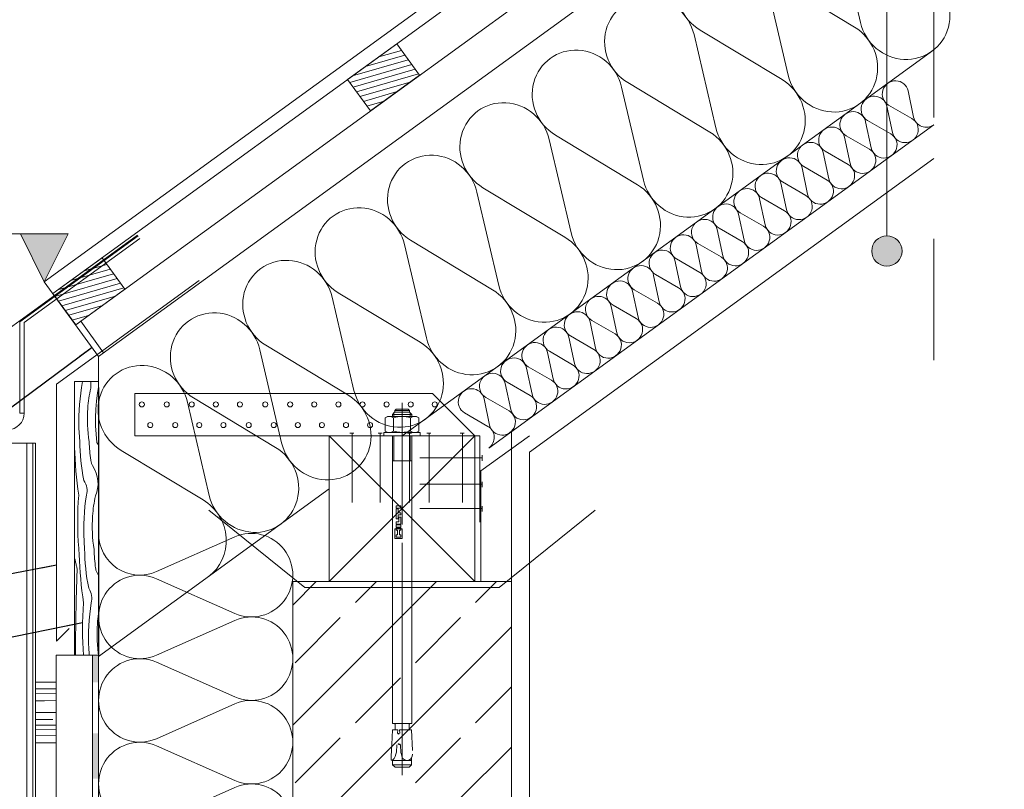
# Model space of a CAD drawing. Extents: x 5465377 to 5465550, y 5925276 to 5925338.
# Tile 115 of 182: x 5465428.936 to 5465429.747, y 5925322.087 to 5925322.722. Entities that reach past the tile are written whole.
import ezdxf

# ---------------------------------------------------------------- set-up
doc = ezdxf.new("R2010")
doc.units = 0
doc.header["$MEASUREMENT"] = 0
doc.linetypes.add('Dashed_line', pattern=[0.0375, 0.025, -0.0125])
doc.linetypes.add('HIDDEN', pattern=[9525, 6350, -3175])
for name, color, linetype, lineweight in [('0_Nr_Pióra__1', 7, 'Continuous', 13), ('0_Nr_Pióra__141', 7, 'Continuous', 0), ('____rosliny_Nr_Pióra__141', 7, 'Continuous', 0), ('_ARCH_Projekt_Nr_pióra__141_Nr_Pióra__1', 7, 'Continuous', 13), ('_ARCH_Projekt_Nr_pióra__141_Nr_Pióra__141', 7, 'Continuous', 0), ('_ARCH_Projekt_Nr_pióra__141_Nr_Pióra__7', 7, 'Continuous', 35), ('_ARCH_Projekt_Nr_pióra__167_Nr_Pióra__141', 7, 'Continuous', 0), ('_ARCH_PZT_Nr_pióra__141_Nr_Pióra__141', 7, 'Continuous', 0), ('_ARCH_Sciany_Nr_Pióra__141', 7, 'Continuous', 0), ('_opisy_Nr_pióra__141_Nr_Pióra__141', 7, 'Continuous', 0), ('_opisy_Nr_pióra__2_Nr_Pióra__121', 255, 'Continuous', 0), ('_opisy_Nr_pióra__2_Nr_Pióra__141', 7, 'Continuous', 0), ('GSSKOA_O_Nr_Pióra__141_Nr_Pióra__141', 7, 'Continuous', 0), ('Szczegóły_Nr_pióra__141_Nr_Pióra__141', 7, 'Continuous', 0), ('Warstwa ArchiCADa_Nr_pióra__141_Nr_Pióra__141', 7, 'Continuous', 0), ('WM_Nr_pióra__141_Nr_Pióra__141', 7, 'Continuous', 0), ('zzz_stropy_Nr_pióra__141_Nr_Pióra__141', 7, 'Continuous', 0)]:
    doc.layers.add(name, color=color, linetype=linetype, lineweight=lineweight)
doc.layers.add('_ARCH_Projekt_Nr_pióra__141', color=7, linetype='Continuous')
doc.dimstyles.new('GENERATED_STYLE__14', dxfattribs={"dimtxt": 0.18, "dimasz": 0.012643, "dimexe": 0.18, "dimexo": 0.0625, "dimgap": 0.09, "dimtad": 0, "dimtih": 1, "dimtoh": 1, "dimdec": 4, "dimzin": 0, "dimdsep": 46, "dimcen": 0.09, "dimadec": 0, "dimazin": 0, "dimtfac": 1, "dimtdec": 4, "dimtmove": 0, "dimatfit": 3, "dimldrblk": 'ARROWHEAD_5', "dimfxl": 0, "dimtolj": 1, "dimtzin": 0, "dimarcsym": 0})

# ---------------------------------------------------------------- blocks, each defined once
blk = doc.blocks.new('Izolacja cieplna 12_631', base_point=(5465429.3221, 5925322.36858))
at = {"layer": '____rosliny_Nr_Pióra__141', "linetype": 'Continuous'}
for p, q in [((5465429.67206, 5925322.64125), (5465429.66745, 5925322.66288)), ((5465429.65459, 5925322.62857), (5465429.64998, 5925322.65019)), ((5465429.65145, 5925322.65125), (5465429.67059, 5925322.64019)), ((5465429.63713, 5925322.61588), (5465429.63252, 5925322.6375)), ((5465429.63399, 5925322.63857), (5465429.65313, 5925322.6275)), ((5465429.61967, 5925322.60319), (5465429.61506, 5925322.62481)), ((5465429.61653, 5925322.62588), (5465429.63566, 5925322.61481)), ((5465429.60221, 5925322.59051), (5465429.5976, 5925322.61213)), ((5465429.59906, 5925322.61319), (5465429.6182, 5925322.60213)), ((5465429.5816, 5925322.60051), (5465429.60074, 5925322.58944)), ((5465429.58474, 5925322.57782), (5465429.58013, 5925322.59944)), ((5465429.56728, 5925322.56513), (5465429.56267, 5925322.58675)), ((5465429.56414, 5925322.58782), (5465429.58328, 5925322.57675)), ((5465429.54982, 5925322.55244), (5465429.54521, 5925322.57407)), ((5465429.54668, 5925322.57513), (5465429.56581, 5925322.56407)), ((5465429.53236, 5925322.53976), (5465429.52775, 5925322.56138)), ((5465429.52921, 5925322.56244), (5465429.54835, 5925322.55138)), ((5465429.51489, 5925322.52707), (5465429.51028, 5925322.54869)), ((5465429.51175, 5925322.54976), (5465429.53089, 5925322.53869)), ((5465429.49743, 5925322.51438), (5465429.49282, 5925322.536)), ((5465429.49429, 5925322.53707), (5465429.51343, 5925322.526)), ((5465429.47997, 5925322.5017), (5465429.47536, 5925322.52332)), ((5465429.47683, 5925322.52438), (5465429.49596, 5925322.51332)), ((5465429.45936, 5925322.5117), (5465429.4785, 5925322.50063)), ((5465429.46251, 5925322.48901), (5465429.4579, 5925322.51063)), ((5465429.44504, 5925322.47632), (5465429.44043, 5925322.49794)), ((5465429.4419, 5925322.49901), (5465429.46104, 5925322.48794)), ((5465429.42758, 5925322.46363), (5465429.42297, 5925322.48526)), ((5465429.42444, 5925322.48632), (5465429.44358, 5925322.47526)), ((5465429.41012, 5925322.45095), (5465429.40551, 5925322.47257)), ((5465429.40698, 5925322.47363), (5465429.42611, 5925322.46257)), ((5465429.39266, 5925322.43826), (5465429.38805, 5925322.45988)), ((5465429.38951, 5925322.46095), (5465429.40865, 5925322.44988)), ((5465429.37519, 5925322.42557), (5465429.37058, 5925322.44719)), ((5465429.37205, 5925322.44826), (5465429.39119, 5925322.43719)), ((5465429.35773, 5925322.41289), (5465429.35312, 5925322.43451)), ((5465429.35459, 5925322.43557), (5465429.37373, 5925322.42451)), ((5465429.33713, 5925322.42289), (5465429.35626, 5925322.41182)), ((5465429.34027, 5925322.4002), (5465429.33566, 5925322.42182)), ((5465429.32281, 5925322.38751), (5465429.3182, 5925322.40913)), ((5465429.31966, 5925322.4102), (5465429.3388, 5925322.39913)), ((5465429.3022, 5925322.39751), (5465429.32134, 5925322.38645))]:
    blk.add_line(p, q, dxfattribs=at)
for centre, start_param, end_param in [((5465429.65694, 5925322.66052), 5.870392, 9.837571), ((5465429.63948, 5925322.64783), 5.870392, 9.837571), ((5465429.62202, 5925322.63514), 5.870392, 9.837571), ((5465429.68256, 5925322.64361), 2.7288, 4.712389), ((5465429.60455, 5925322.62245), 5.870392, 9.837571), ((5465429.6651, 5925322.63093), 2.7288, 6.695979), ((5465429.64764, 5925322.61824), 2.7288, 6.695979), ((5465429.58709, 5925322.60977), 5.870392, 9.837571), ((5465429.63017, 5925322.60555), 2.7288, 6.695979), ((5465429.56963, 5925322.59708), 5.870392, 9.837571), ((5465429.61271, 5925322.59287), 2.7288, 6.695979), ((5465429.55217, 5925322.58439), 5.870392, 9.837571), ((5465429.59525, 5925322.58018), 2.7288, 6.695979), ((5465429.5347, 5925322.57171), 5.870392, 9.837571), ((5465429.57779, 5925322.56749), 2.7288, 6.695979), ((5465429.51724, 5925322.55902), 5.870392, 9.837571), ((5465429.56032, 5925322.5548), 2.7288, 6.695979), ((5465429.49978, 5925322.54633), 5.870392, 9.837571), ((5465429.48232, 5925322.53364), 5.870392, 9.837571), ((5465429.54286, 5925322.54212), 2.7288, 6.695979), ((5465429.5254, 5925322.52943), 2.7288, 6.695979), ((5465429.46485, 5925322.52096), 5.870392, 9.837571), ((5465429.50794, 5925322.51674), 2.7288, 6.695979), ((5465429.44739, 5925322.50827), 5.870392, 9.837571), ((5465429.49047, 5925322.50406), 2.7288, 6.695979), ((5465429.42993, 5925322.49558), 5.870392, 9.837571), ((5465429.47301, 5925322.49137), 2.7288, 6.695979), ((5465429.41247, 5925322.4829), 5.870392, 9.837571), ((5465429.45555, 5925322.47868), 2.7288, 6.695979), ((5465429.395, 5925322.47021), 5.870392, 9.837571), ((5465429.43809, 5925322.46599), 2.7288, 6.695979), ((5465429.37754, 5925322.45752), 5.870392, 9.837571), ((5465429.36008, 5925322.44483), 5.870392, 9.837571), ((5465429.42062, 5925322.45331), 2.7288, 6.695979), ((5465429.40316, 5925322.44062), 2.7288, 6.695979), ((5465429.34262, 5925322.43215), 5.870392, 9.837571), ((5465429.32515, 5925322.41946), 5.870392, 9.837571), ((5465429.3857, 5925322.42793), 2.7288, 6.695979), ((5465429.36824, 5925322.41524), 2.7288, 6.695979), ((5465429.30769, 5925322.40677), 5.870392, 9.837571), ((5465429.35077, 5925322.40256), 2.7288, 6.695979), ((5465429.33331, 5925322.38987), 2.7288, 6.695979), ((5465429.31585, 5925322.37718), 4.712389, 6.695979)]:
    blk.add_ellipse(centre, major_axis=(0.00873, 0.00634), ratio=0.985317, start_param=start_param, end_param=end_param, dxfattribs=at)
blk = doc.blocks.new('Izolacja cieplna 12_630', base_point=(5465429.0911, 5925322.26255))
at = {"layer": '____rosliny_Nr_Pióra__141', "linetype": 'Continuous'}
for p, q in [((5465429.68791, 5925322.76246), (5465429.66995, 5925322.83931)), ((5465429.6283, 5925322.71916), (5465429.61035, 5925322.79601)), ((5465429.61536, 5925322.79964), (5465429.6829, 5925322.75882)), ((5465429.55576, 5925322.75634), (5465429.6233, 5925322.71552)), ((5465429.5687, 5925322.67585), (5465429.55075, 5925322.7527)), ((5465429.5091, 5925322.63255), (5465429.49115, 5925322.7094)), ((5465429.49615, 5925322.71303), (5465429.56369, 5925322.67221)), ((5465429.44949, 5925322.58924), (5465429.43154, 5925322.66609)), ((5465429.43655, 5925322.66973), (5465429.50409, 5925322.62891)), ((5465429.37695, 5925322.62643), (5465429.44449, 5925322.58561)), ((5465429.38989, 5925322.54594), (5465429.37194, 5925322.62279)), ((5465429.33029, 5925322.50263), (5465429.31234, 5925322.57948)), ((5465429.31734, 5925322.58312), (5465429.38488, 5925322.5423)), ((5465429.27068, 5925322.45933), (5465429.25273, 5925322.53618)), ((5465429.25774, 5925322.53982), (5465429.32528, 5925322.499)), ((5465429.19814, 5925322.49651), (5465429.26568, 5925322.45569)), ((5465429.21108, 5925322.41603), (5465429.19313, 5925322.49288)), ((5465429.15148, 5925322.37272), (5465429.13353, 5925322.44957)), ((5465429.13853, 5925322.45321), (5465429.20607, 5925322.41239)), ((5465429.09187, 5925322.32942), (5465429.07392, 5925322.40627)), ((5465429.07893, 5925322.40991), (5465429.14647, 5925322.36908)), ((5465429.01933, 5925322.3666), (5465429.08687, 5925322.32578))]:
    blk.add_line(p, q, dxfattribs=at)
for centre, start_param, end_param in [((5465429.63363, 5925322.8319), 4.299595, 8.266775), ((5465429.57403, 5925322.7886), 4.299595, 8.266775), ((5465429.51442, 5925322.74529), 4.299595, 8.266775), ((5465429.66463, 5925322.72656), 1.158004, 5.125183), ((5465429.72423, 5925322.76987), 1.158004, 3.141593), ((5465429.45482, 5925322.70199), 4.299595, 8.266775), ((5465429.60502, 5925322.68326), 1.158004, 5.125183), ((5465429.39522, 5925322.65868), 4.299595, 8.266775), ((5465429.54542, 5925322.63996), 1.158004, 5.125183), ((5465429.33561, 5925322.61538), 4.299595, 8.266775), ((5465429.48582, 5925322.59665), 1.158004, 5.125183), ((5465429.27601, 5925322.57208), 4.299595, 8.266775), ((5465429.42622, 5925322.55335), 1.158004, 5.125183), ((5465429.21641, 5925322.52877), 4.299595, 8.266775), ((5465429.36661, 5925322.51004), 1.158004, 5.125183), ((5465429.1568, 5925322.48547), 4.299595, 8.266775), ((5465429.30701, 5925322.46674), 1.158004, 5.125183), ((5465429.0972, 5925322.44216), 4.299595, 8.266775), ((5465429.24741, 5925322.42343), 1.158004, 5.125183), ((5465429.0376, 5925322.39886), 4.299595, 8.266775), ((5465429.1878, 5925322.38013), 1.158004, 5.125183), ((5465429.1282, 5925322.33683), 1.158004, 5.125183), ((5465429.0686, 5925322.29352), 3.141593, 5.125182)]:
    blk.add_ellipse(centre, major_axis=(-0.0225, 0.03097), ratio=0.962247, start_param=start_param, end_param=end_param, dxfattribs=at)
blk = doc.blocks.new('Izolacja cieplna 12_629', base_point=(5465429.00069, 5925321.81645))
at = {"layer": 'GSSKOA_O_Nr_Pióra__141_Nr_Pióra__141', "linetype": 'Continuous'}
for p, q in [((5465429.04837, 5925322.26669), (5465429.11301, 5925322.29532)), ((5465429.11301, 5925322.23228), (5465429.04837, 5925322.26091)), ((5465429.04837, 5925322.19787), (5465429.11301, 5925322.2265)), ((5465429.11301, 5925322.16346), (5465429.04837, 5925322.19209)), ((5465429.04837, 5925322.12904), (5465429.11301, 5925322.15767)), ((5465429.11301, 5925322.09463), (5465429.04837, 5925322.12326)), ((5465429.04837, 5925322.06022), (5465429.11301, 5925322.08885)), ((5465429.11301, 5925322.02581), (5465429.04837, 5925322.05444)), ((5465429.04837, 5925321.9914), (5465429.11301, 5925322.02003)), ((5465429.11301, 5925321.95698), (5465429.04837, 5925321.98561)), ((5465429.04837, 5925321.92257), (5465429.11301, 5925321.9512)), ((5465429.11301, 5925321.88816), (5465429.04837, 5925321.91679)), ((5465429.04837, 5925321.85375), (5465429.11301, 5925321.88238)), ((5465429.11301, 5925321.81934), (5465429.04837, 5925321.84797))]:
    blk.add_line(p, q, dxfattribs=at)
for centre, start_param, end_param in [((5465429.12666, 5925322.2638), 2.728799, 6.695979), ((5465429.03472, 5925322.29821), 1.570796, 3.554385), ((5465429.03472, 5925322.22939), 5.870392, 9.837571), ((5465429.12666, 5925322.19498), 2.728799, 6.695979), ((5465429.03472, 5925322.16056), 5.870392, 9.837571), ((5465429.12666, 5925322.12615), 2.728799, 6.695979), ((5465429.03472, 5925322.09174), 5.870392, 9.837571), ((5465429.12666, 5925322.05733), 2.728799, 6.695979), ((5465429.03472, 5925322.02292), 5.870392, 9.837571), ((5465429.12666, 5925321.98851), 2.728799, 6.695979), ((5465429.03472, 5925321.95409), 5.870392, 9.837571), ((5465429.12666, 5925321.91968), 2.728799, 6.695979), ((5465429.03472, 5925321.88527), 5.870392, 9.837571), ((5465429.12666, 5925321.85086), 2.728799, 6.695979), ((5465429.03472, 5925321.81645), 5.870392, 7.853982)]:
    blk.add_ellipse(centre, major_axis=(0, 0.03441), ratio=0.988862, start_param=start_param, end_param=end_param, dxfattribs=at)
blk = doc.blocks.new('Linia_99637', base_point=(5465429.65001, 5925323.11116))
at = {"layer": '_ARCH_Projekt_Nr_pióra__141_Nr_Pióra__141', "linetype": 'Continuous'}
blk.add_hatch(color=256, dxfattribs=at).paths.add_polyline_path([(5465429.66251, 5925322.53094), (5465429.66156, 5925322.53572), (5465429.65885, 5925322.53978), (5465429.6548, 5925322.54249), (5465429.65001, 5925322.54344), (5465429.64523, 5925322.54249), (5465429.64118, 5925322.53978), (5465429.63847, 5925322.53572), (5465429.63751, 5925322.53094), (5465429.63847, 5925322.52616), (5465429.64118, 5925322.5221), (5465429.64523, 5925322.51939), (5465429.65001, 5925322.51844), (5465429.6548, 5925322.51939), (5465429.65885, 5925322.5221), (5465429.66156, 5925322.52616)], flags=0)
blk.add_line((5465429.65001, 5925323.11116), (5465429.65001, 5925322.54344), dxfattribs=at)
blk.add_circle((5465429.65001, 5925322.53094), 0.0125, dxfattribs=at)
blk = doc.blocks.new('ARROWHEAD_5')
at = {"linetype": 'Continuous'}
blk.add_line((0, 0), (-1, 0), dxfattribs=at)
blk.add_solid([(-1, 0.2679), (0, 0), (-1, -0.2679), (-1, 0.2679)], dxfattribs=at)

msp = doc.modelspace()

# ---------------------------------------------------------------- hatches: boundary and pattern name
at = {"layer": '0_Nr_Pióra__141', "linetype": 'Continuous'}
h = msp.add_hatch(dxfattribs=at)
h.set_pattern_fill('Beton_zbrojony2', color=256, style=0, pattern_type=2)
h.set_pattern_definition([(45, (5464021.33072, 5925651.47357), (-0.0494974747, 0.0494974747), []), (45, (5464021.305974, 5925651.49832), (-0.0494974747, 0.0494974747), [0.0525, -0.0175])])
h.paths.add_polyline_path([(5465429.34069, 5925322.0785), (5465429.16069, 5925322.0785), (5465429.16069, 5925322.2585), (5465429.34069, 5925322.2585)], flags=0)
at = {"layer": '_ARCH_Projekt_Nr_pióra__141_Nr_Pióra__141', "linetype": 'Continuous'}
h = msp.add_hatch(dxfattribs=at)
h.set_pattern_fill('wood', color=256, style=0, pattern_type=2)
h.set_pattern_definition([(16.1335, (5465429.482027, 5925322.847914), (-0.00233234, 0.00402511), [])])
h.paths.add_polyline_path([(5465429.24627, 5925322.70162), (5465429.2058, 5925322.67221), (5465429.22461, 5925322.64632), (5465429.26508, 5925322.67573)], flags=0)
h = msp.add_hatch(dxfattribs=at)
h.set_pattern_fill('wood', color=256, style=0, pattern_type=2)
h.set_pattern_definition([(16.1335, (5465429.2392986, 5925322.6715614), (-0.00233234, 0.00402511), [])])
h.paths.add_polyline_path([(5465429.00355, 5925322.52526), (5465428.96307, 5925322.49586), (5465428.98188, 5925322.46997), (5465429.02235, 5925322.49937)], flags=0)
at = {"layer": '_ARCH_Projekt_Nr_pióra__141_Nr_Pióra__7', "linetype": 'Continuous'}
for points in [[(5465429.00069, 5925322.19776), (5465428.99569, 5925322.19776), (5465428.99569, 5925322.17541), (5465429.00069, 5925322.17541)], [(5465429.00069, 5925322.13357), (5465428.99569, 5925322.13357), (5465428.99569, 5925322.09612), (5465429.00069, 5925322.09612)]]:
    msp.add_hatch(color=256, dxfattribs=at).paths.add_polyline_path(points, flags=0)
at = {"layer": '_opisy_Nr_pióra__2_Nr_Pióra__121', "linetype": 'Continuous'}
msp.add_hatch(color=256, dxfattribs=at).paths.add_polyline_path([(5465428.95602, 5925322.50556), (5465428.93644, 5925322.54501), (5465428.9756, 5925322.54501)], flags=0)

# ---------------------------------------------------------------- linework, layer by layer
at = {"layer": '0_Nr_Pióra__1', "linetype": 'Continuous'}
for p, q in [((5465429.00069, 5925322.44408), (5465429.68881, 5925322.94403)), ((5465429.25069, 5925322.3785), (5465429.68881, 5925322.69682)), ((5465429.00069, 5925322.44408), (5465429.00069, 5925322.19687)), ((5465429.31069, 5925322.2585), (5465429.19069, 5925322.3785)), ((5465429.19069, 5925322.2585), (5465429.31069, 5925322.3785)), ((5465429.00069, 5925322.19687), (5465429.19069, 5925322.33491))]:
    msp.add_line(p, q, dxfattribs=at)
at = {"layer": '0_Nr_Pióra__1', "linetype": 'Continuous', "flags": 128}
for points in [[(5465429.31069, 5925322.2585), (5465429.19069, 5925322.2585), (5465429.19069, 5925322.3785), (5465429.31069, 5925322.3785)], [(5465429.34069, 5925322.0785), (5465429.16069, 5925322.0785), (5465429.16069, 5925322.2585), (5465429.34069, 5925322.2585)]]:
    msp.add_lwpolyline(points, close=True, dxfattribs=at)
at = {"layer": '0_Nr_Pióra__141', "linetype": 'Continuous'}
for p, q in [((5465428.95602, 5925322.50556), (5465429.68881, 5925323.03797)), ((5465428.96307, 5925322.49586), (5465429.68881, 5925323.02314)), ((5465428.98188, 5925322.46997), (5465429.68881, 5925322.98358)), ((5465429.00069, 5925322.44408), (5465428.95602, 5925322.50556)), ((5465429.00486, 5925322.44711), (5465428.98605, 5925322.473)), ((5465429.03069, 5925322.3785), (5465429.03069, 5925322.4135)), ((5465429.03069, 5925322.4135), (5465429.27569, 5925322.4135)), ((5465429.31069, 5925322.3785), (5465429.27569, 5925322.4135)), ((5465429.24269, 5925322.39616), (5465429.24453, 5925322.398)), ((5465429.24453, 5925322.398), (5465429.25685, 5925322.398)), ((5465429.24569, 5925322.4005), (5465429.24469, 5925322.3995)), ((5465429.24469, 5925322.398), (5465429.24469, 5925322.3995)), ((5465429.24469, 5925322.3995), (5465429.25669, 5925322.3995)), ((5465429.25569, 5925322.4005), (5465429.24569, 5925322.4005)), ((5465429.25069, 5925322.40576), (5465429.25069, 5925322.30557)), ((5465429.25669, 5925322.3995), (5465429.25569, 5925322.4005)), ((5465429.25669, 5925322.398), (5465429.25669, 5925322.3995)), ((5465429.25685, 5925322.398), (5465429.25869, 5925322.39616)), ((5465429.23869, 5925322.3945), (5465429.23683, 5925322.39343)), ((5465429.23683, 5925322.39343), (5465429.23683, 5925322.38258)), ((5465429.26269, 5925322.3945), (5465429.23869, 5925322.3945)), ((5465429.25869, 5925322.39616), (5465429.24269, 5925322.39616)), ((5465429.24269, 5925322.39616), (5465429.24269, 5925322.3945)), ((5465429.24376, 5925322.38258), (5465429.24376, 5925322.39343)), ((5465429.24392, 5925322.3945), (5465429.24392, 5925322.39739)), ((5465429.25746, 5925322.3945), (5465429.25746, 5925322.39739)), ((5465429.25762, 5925322.39343), (5465429.25762, 5925322.38258)), ((5465429.25869, 5925322.39616), (5465429.25869, 5925322.3945)), ((5465429.26455, 5925322.39343), (5465429.26269, 5925322.3945)), ((5465429.26455, 5925322.38258), (5465429.26455, 5925322.39343)), ((5465429.23569, 5925322.3815), (5465429.26569, 5925322.3815)), ((5465429.23569, 5925322.3785), (5465429.23569, 5925322.3815)), ((5465429.23683, 5925322.38258), (5465429.23869, 5925322.3815)), ((5465429.26269, 5925322.3815), (5465429.26455, 5925322.38258)), ((5465429.26569, 5925322.3815), (5465429.26569, 5925322.3785)), ((5465429.03069, 5925322.3785), (5465429.31468, 5925322.3785)), ((5465429.21099, 5925322.38073), (5465429.20769, 5925322.38073)), ((5465429.20945, 5925322.38078), (5465429.20945, 5925322.32377)), ((5465429.23431, 5925322.38073), (5465429.23101, 5925322.38073)), ((5465429.23277, 5925322.38078), (5465429.23277, 5925322.32377)), ((5465429.26569, 5925322.3785), (5465429.23569, 5925322.3785)), ((5465429.24269, 5925322.3785), (5465429.24269, 5925322.143)), ((5465429.24392, 5925322.358), (5465429.24392, 5925322.3785)), ((5465429.25839, 5925322.38073), (5465429.2551, 5925322.38073)), ((5465429.25685, 5925322.38078), (5465429.25685, 5925322.32377)), ((5465429.25746, 5925322.3785), (5465429.25746, 5925322.358)), ((5465429.25869, 5925322.143), (5465429.25869, 5925322.3785)), ((5465429.2745, 5925322.38073), (5465429.27121, 5925322.38073)), ((5465429.27296, 5925322.38078), (5465429.27296, 5925322.32377)), ((5465429.30188, 5925322.38073), (5465429.29859, 5925322.38073)), ((5465429.30034, 5925322.38078), (5465429.30034, 5925322.32377)), ((5465429.31468, 5925322.30759), (5465429.31468, 5925322.3785)), ((5465429.25869, 5925322.358), (5465429.24269, 5925322.358)), ((5465429.31677, 5925322.36054), (5465429.2652, 5925322.36054)), ((5465429.31669, 5925322.35803), (5465429.31669, 5925322.36258)), ((5465429.31677, 5925322.33874), (5465429.2652, 5925322.33874)), ((5465429.31669, 5925322.33623), (5465429.31669, 5925322.34078)), ((5465429.24969, 5925322.32095), (5465429.24569, 5925322.32095)), ((5465429.24569, 5925322.32095), (5465429.24569, 5925322.31906)), ((5465429.24569, 5925322.31906), (5465429.24969, 5925322.31906)), ((5465429.24569, 5925322.31024), (5465429.24569, 5925322.31848)), ((5465429.24569, 5925322.31848), (5465429.24734, 5925322.31848)), ((5465429.24734, 5925322.31848), (5465429.24734, 5925322.3153)), ((5465429.24969, 5925322.31906), (5465429.24969, 5925322.32095)), ((5465429.31677, 5925322.31871), (5465429.2652, 5925322.31871)), ((5465429.31669, 5925322.3162), (5465429.31669, 5925322.32075)), ((5465429.24734, 5925322.31024), (5465429.24569, 5925322.31024)), ((5465429.24734, 5925322.3153), (5465429.24969, 5925322.3153)), ((5465429.24969, 5925322.31342), (5465429.24734, 5925322.31342)), ((5465429.24734, 5925322.31342), (5465429.24734, 5925322.31024)), ((5465429.24804, 5925322.31153), (5465429.24969, 5925322.31153)), ((5465429.24804, 5925322.30777), (5465429.24804, 5925322.31153)), ((5465429.24969, 5925322.3153), (5465429.24969, 5925322.31342)), ((5465429.24969, 5925322.31153), (5465429.24969, 5925322.30589)), ((5465429.24469, 5925322.29406), (5465429.24469, 5925322.30195)), ((5465429.24469, 5925322.30195), (5465429.25069, 5925322.30195)), ((5465429.24569, 5925322.30589), (5465429.24569, 5925322.30777)), ((5465429.24569, 5925322.30777), (5465429.24804, 5925322.30777)), ((5465429.24969, 5925322.30589), (5465429.24569, 5925322.30589)), ((5465429.24969, 5925322.3053), (5465429.24569, 5925322.3053)), ((5465429.24569, 5925322.3053), (5465429.24569, 5925322.30342)), ((5465429.24569, 5925322.30342), (5465429.24969, 5925322.30342)), ((5465429.24969, 5925322.30283), (5465429.24569, 5925322.30283)), ((5465429.24569, 5925322.30283), (5465429.24569, 5925322.30095)), ((5465429.24569, 5925322.30095), (5465429.24687, 5925322.30095)), ((5465429.24687, 5925322.30095), (5465429.24687, 5925322.29695)), ((5465429.24851, 5925322.29695), (5465429.24851, 5925322.30095)), ((5465429.24851, 5925322.30095), (5465429.24969, 5925322.30095)), ((5465429.24969, 5925322.30342), (5465429.24969, 5925322.3053)), ((5465429.24969, 5925322.30095), (5465429.24969, 5925322.30283)), ((5465429.25069, 5925322.30195), (5465429.25069, 5925322.29406)), ((5465429.25069, 5925322.29406), (5465429.24469, 5925322.29406)), ((5465429.24687, 5925322.29695), (5465429.24569, 5925322.29695)), ((5465429.24569, 5925322.29695), (5465429.24569, 5925322.29506)), ((5465429.24569, 5925322.29506), (5465429.24969, 5925322.29506)), ((5465429.24969, 5925322.29695), (5465429.24851, 5925322.29695)), ((5465429.24969, 5925322.29506), (5465429.24969, 5925322.29695)), ((5465429.25069, 5925322.29037), (5465429.25069, 5925322.09888)), ((5465429.24269, 5925322.143), (5465429.24269, 5925322.1415)), ((5465429.24269, 5925322.1415), (5465429.25869, 5925322.1415)), ((5465429.25849, 5925322.1415), (5465429.24289, 5925322.1415)), ((5465429.2449, 5925322.1409), (5465429.2449, 5925322.1363)), ((5465429.25648, 5925322.1363), (5465429.25648, 5925322.1409)), ((5465429.25869, 5925322.1415), (5465429.25869, 5925322.143)), ((5465429.24272, 5925322.1363), (5465429.24216, 5925322.12424)), ((5465429.24706, 5925322.1363), (5465429.24284, 5925322.1363)), ((5465429.24692, 5925322.13369), (5465429.24706, 5925322.1363)), ((5465429.25842, 5925322.1363), (5465429.24869, 5925322.1363)), ((5465429.24869, 5925322.1363), (5465429.24883, 5925322.13369)), ((5465429.25941, 5925322.1194), (5465429.25853, 5925322.1363)), ((5465429.24216, 5925322.12424), (5465429.24172, 5925322.11476)), ((5465429.24614, 5925322.11803), (5465429.24645, 5925322.1239)), ((5465429.24931, 5925322.1236), (5465429.24963, 5925322.11764)), ((5465429.24172, 5925322.11476), (5465429.24157, 5925322.11142)), ((5465429.24422, 5925322.1126), (5465429.245, 5925322.11436)), ((5465429.245, 5925322.11436), (5465429.24557, 5925322.11623)), ((5465429.24557, 5925322.11623), (5465429.24614, 5925322.11803)), ((5465429.24963, 5925322.11764), (5465429.25011, 5925322.11603)), ((5465429.25011, 5925322.11603), (5465429.25056, 5925322.11436)), ((5465429.25056, 5925322.11436), (5465429.25135, 5925322.11261)), ((5465429.25856, 5925322.11319), (5465429.25906, 5925322.11456)), ((5465429.24157, 5925322.11142), (5465429.24284, 5925322.11135)), ((5465429.24284, 5925322.11135), (5465429.24422, 5925322.1126)), ((5465429.24289, 5925322.1075), (5465429.24289, 5925322.11138)), ((5465429.24289, 5925322.11104), (5465429.25849, 5925322.11104)), ((5465429.25849, 5925322.1075), (5465429.24289, 5925322.1075)), ((5465429.24289, 5925322.1075), (5465429.24489, 5925322.1055)), ((5465429.25135, 5925322.11261), (5465429.25256, 5925322.11157)), ((5465429.25256, 5925322.11157), (5465429.25481, 5925322.11115)), ((5465429.25481, 5925322.11115), (5465429.25629, 5925322.11134)), ((5465429.25629, 5925322.11134), (5465429.25759, 5925322.11203)), ((5465429.25649, 5925322.1055), (5465429.25849, 5925322.1075)), ((5465429.25759, 5925322.11203), (5465429.25856, 5925322.11319)), ((5465429.25849, 5925322.11307), (5465429.25849, 5925322.1075)), ((5465429.24489, 5925322.1055), (5465429.25649, 5925322.1055))]:
    msp.add_line(p, q, dxfattribs=at)
at = {"layer": '0_Nr_Pióra__141', "linetype": 'HIDDEN'}
for p, q in [((5465429.17069, 5925322.2535), (5465429.09155, 5925322.31745)), ((5465429.33069, 5925322.2535), (5465429.40983, 5925322.31745)), ((5465429.33069, 5925322.2535), (5465429.17069, 5925322.2535))]:
    msp.add_line(p, q, dxfattribs=at)
at = {"layer": '0_Nr_Pióra__141', "linetype": 'Continuous', "flags": 128}
msp.add_lwpolyline([(5465429.34069, 5925322.2585), (5465429.34069, 5925322.0785), (5465429.16069, 5925322.0785), (5465429.16069, 5925322.2585)], close=True, dxfattribs=at)
at = {"layer": '0_Nr_Pióra__141', "linetype": 'Continuous'}
for centre in [(5465429.03635, 5925322.40457), (5465429.05689, 5925322.40457), (5465429.07743, 5925322.40457), (5465429.09727, 5925322.40457), (5465429.11712, 5925322.40457), (5465429.138, 5925322.40457), (5465429.15854, 5925322.40457), (5465429.17839, 5925322.40457), (5465429.19823, 5925322.40457), (5465429.21808, 5925322.40457), (5465429.23792, 5925322.40457), (5465429.25777, 5925322.40457), (5465429.27761, 5925322.40457), (5465429.04331, 5925322.38753), (5465429.06385, 5925322.38753), (5465429.08369, 5925322.38753), (5465429.10354, 5925322.38753), (5465429.12443, 5925322.38753), (5465429.14497, 5925322.38753), (5465429.16481, 5925322.38753), (5465429.18465, 5925322.38753), (5465429.2045, 5925322.38753), (5465429.22434, 5925322.38753)]:
    msp.add_circle(centre, 0.00209, dxfattribs=at)
for centre, radius, start, end in [((5465429.24029, 5925322.38837), 0.00613, 55.56153, 124.43847), ((5465429.25069, 5925322.3716), 0.0229, 72.38303, 107.61697), ((5465429.26108, 5925322.38837), 0.00613, 55.56153, 124.43847), ((5465429.24029, 5925322.38763), 0.00613, 235.56153, 304.43847), ((5465429.25069, 5925322.4044), 0.0229, 252.38303, 287.61697), ((5465429.26108, 5925322.38763), 0.00613, 235.56153, 304.43847), ((5465429.2443, 5925322.1409), 0.000598, 0, 90), ((5465429.25708, 5925322.1409), 0.000598, 90, 180), ((5465429.24788, 5925322.13384), 0.000965, 188.59794, 351.40206), ((5465429.24785, 5925322.12345), 0.00147, 6.12525, 162.14817), ((5465429.23994, 5925322.11838), 0.0195, 348.70072, 2.99999)]:
    msp.add_arc(centre, radius, start, end, dxfattribs=at)
at = {"layer": '_ARCH_Projekt_Nr_pióra__141_Nr_Pióra__1', "linetype": 'Continuous', "flags": 128}
for points in [[(5465429.24627, 5925322.70162), (5465429.2058, 5925322.67221), (5465429.22461, 5925322.64632), (5465429.26508, 5925322.67573)], [(5465429.00355, 5925322.52526), (5465428.96307, 5925322.49586), (5465428.98188, 5925322.46997), (5465429.02235, 5925322.49937)]]:
    msp.add_lwpolyline(points, close=True, dxfattribs=at)
at = {"layer": '_ARCH_Projekt_Nr_pióra__141_Nr_Pióra__141', "linetype": 'Dashed_line'}
msp.add_line((5465429.68881, 5925322.44096), (5465429.68881, 5925323.27809), dxfattribs=at)
at = {"layer": '_ARCH_Projekt_Nr_pióra__141_Nr_Pióra__141', "linetype": 'Continuous'}
for p, q in [((5465428.94869, 5925322.17549), (5465428.96569, 5925322.17525)), ((5465428.94869, 5925322.17015), (5465428.95971, 5925322.17014)), ((5465428.94869, 5925322.16609), (5465428.96569, 5925322.16621)), ((5465428.95971, 5925322.17014), (5465428.96569, 5925322.17013)), ((5465428.94869, 5925322.16013), (5465428.95623, 5925322.16035)), ((5465428.95623, 5925322.16035), (5465428.96569, 5925322.1607)), ((5465428.94869, 5925322.1507), (5465428.96569, 5925322.15073)), ((5465428.94869, 5925322.14013), (5465428.95893, 5925322.14011)), ((5465428.94938, 5925322.14493), (5465428.96305, 5925322.14475)), ((5465428.95893, 5925322.14011), (5465428.96569, 5925322.1401)), ((5465428.94869, 5925322.13645), (5465428.96569, 5925322.13657)), ((5465428.94869, 5925322.13133), (5465428.96569, 5925322.13153))]:
    msp.add_line(p, q, dxfattribs=at)
at = {"layer": '_ARCH_Projekt_Nr_pióra__167_Nr_Pióra__141', "linetype": 'Continuous'}
for p, q in [((5465428.96569, 5925322.17549), (5465428.94869, 5925322.17549)), ((5465428.94869, 5925322.12553), (5465428.96569, 5925322.12553))]:
    msp.add_line(p, q, dxfattribs=at)
at = {"layer": '_ARCH_Sciany_Nr_Pióra__141', "linetype": 'Continuous'}
for p, q in [((5465429.3221, 5925322.36858), (5465429.68881, 5925322.63501)), ((5465429.35569, 5925322.36512), (5465429.68881, 5925322.60715)), ((5465429.34069, 5925321.7085), (5465429.34069, 5925322.38209)), ((5465429.31569, 5925322.34982), (5465429.35569, 5925322.37864)), ((5465429.35569, 5925321.62714), (5465429.35569, 5925322.36512)), ((5465429.31569, 5925322.2585), (5465429.31569, 5925322.34982)), ((5465429.34069, 5925321.7085), (5465429.34069, 5925322.33702)), ((5465429.34069, 5925321.7085), (5465429.34069, 5925322.33702)), ((5465429.16069, 5925321.7085), (5465429.16069, 5925322.23817)), ((5465429.16069, 5925321.7085), (5465429.16069, 5925322.23817))]:
    msp.add_line(p, q, dxfattribs=at)
at = {"layer": '_opisy_Nr_pióra__141_Nr_Pióra__141', "linetype": 'Continuous'}
for p, q in [((5465428.9756, 5925322.54501), (5465428.82602, 5925322.54501)), ((5465428.95602, 5925322.50556), (5465428.93644, 5925322.54501))]:
    msp.add_line(p, q, dxfattribs=at)
at = {"layer": '_opisy_Nr_pióra__2_Nr_Pióra__141', "linetype": 'Continuous', "flags": 128}
msp.add_lwpolyline([(5465428.95602, 5925322.50556), (5465428.93644, 5925322.54501), (5465428.9756, 5925322.54501)], close=True, dxfattribs=at)
at = {"layer": 'Szczegóły_Nr_pióra__141_Nr_Pióra__141', "linetype": 'Continuous'}
for p, q in [((5465428.9153, 5925322.45852), (5465429.03287, 5925322.54395)), ((5465428.93573, 5925322.47254), (5465428.93573, 5925322.39727)), ((5465428.93943, 5925322.39727), (5465428.93943, 5925322.47213)), ((5465428.96599, 5925322.42109), (5465428.96599, 5925322.20947)), ((5465428.93573, 5925322.39727), (5465428.93681, 5925322.39727)), ((5465428.93681, 5925322.39727), (5465428.93943, 5925322.39727)), ((5465428.96599, 5925322.20947), (5465428.97641, 5925322.21989))]:
    msp.add_line(p, q, dxfattribs=at)
msp.add_arc((5465428.92573, 5925322.39727), 0.0137, 270, 0, dxfattribs=at)
at = {"layer": 'Warstwa ArchiCADa_Nr_pióra__141_Nr_Pióra__141', "linetype": 'Continuous'}
for p, q in [((5465428.98093, 5925322.42335), (5465429.00093, 5925322.42335)), ((5465428.98093, 5925322.19776), (5465428.98093, 5925322.42335)), ((5465428.98673, 5925322.41846), (5465428.98753, 5925322.42335)), ((5465428.99419, 5925322.41786), (5465428.99445, 5925322.42335)), ((5465428.98606, 5925322.41383), (5465428.98673, 5925322.41846)), ((5465428.99337, 5925322.41374), (5465428.99376, 5925322.4158)), ((5465428.99376, 5925322.4158), (5465428.99419, 5925322.41786)), ((5465428.99419, 5925322.41786), (5465428.9944, 5925322.41846)), ((5465428.99896, 5925322.40731), (5465428.99982, 5925322.41412)), ((5465428.99982, 5925322.41412), (5465429.00057, 5925322.41846)), ((5465429.00093, 5925322.41846), (5465429.00093, 5925322.19776)), ((5465428.98506, 5925322.40441), (5465428.9855, 5925322.40912)), ((5465428.9855, 5925322.40912), (5465428.98606, 5925322.41383)), ((5465428.99218, 5925322.40548), (5465428.99243, 5925322.40755)), ((5465428.99243, 5925322.40755), (5465428.99271, 5925322.40961)), ((5465428.99271, 5925322.40961), (5465428.99302, 5925322.41168)), ((5465428.99302, 5925322.41168), (5465428.99337, 5925322.41374)), ((5465428.99842, 5925322.40049), (5465428.99896, 5925322.40731)), ((5465428.98457, 5925322.39498), (5465428.98475, 5925322.3997)), ((5465428.98475, 5925322.3997), (5465428.98506, 5925322.40441)), ((5465428.99152, 5925322.39443), (5465428.99162, 5925322.39788)), ((5465428.99162, 5925322.39788), (5465428.99182, 5925322.40133)), ((5465428.99181, 5925322.40134), (5465428.99198, 5925322.40341)), ((5465428.99198, 5925322.40341), (5465428.99218, 5925322.40548)), ((5465428.99819, 5925322.39366), (5465428.99842, 5925322.40049)), ((5465428.98451, 5925322.39026), (5465428.98457, 5925322.39498)), ((5465428.98457, 5925322.38554), (5465428.98451, 5925322.39026)), ((5465428.99152, 5925322.39098), (5465428.99152, 5925322.39443)), ((5465428.99162, 5925322.38754), (5465428.99152, 5925322.39098)), ((5465428.99827, 5925322.38683), (5465428.99819, 5925322.39366)), ((5465428.98476, 5925322.38083), (5465428.98457, 5925322.38554)), ((5465428.99182, 5925322.38409), (5465428.99162, 5925322.38754)), ((5465428.99212, 5925322.38065), (5465428.99182, 5925322.38409)), ((5465428.99866, 5925322.38001), (5465428.99827, 5925322.38683)), ((5465428.98482, 5925322.38002), (5465428.98478, 5925322.38081)), ((5465428.98487, 5925322.37923), (5465428.98482, 5925322.38002)), ((5465428.98492, 5925322.37843), (5465428.98487, 5925322.37923)), ((5465428.98498, 5925322.37764), (5465428.98492, 5925322.37843)), ((5465428.98504, 5925322.37685), (5465428.98498, 5925322.37764)), ((5465428.9851, 5925322.37606), (5465428.98504, 5925322.37685)), ((5465428.98516, 5925322.37527), (5465428.9851, 5925322.37606)), ((5465428.98523, 5925322.37447), (5465428.98516, 5925322.37527)), ((5465428.98531, 5925322.37034), (5465428.98521, 5925322.37442)), ((5465428.99252, 5925322.37721), (5465428.99212, 5925322.38065)), ((5465428.99303, 5925322.37377), (5465428.99252, 5925322.37721)), ((5465428.99308, 5925322.37181), (5465428.99301, 5925322.37371)), ((5465428.99937, 5925322.37319), (5465428.99866, 5925322.38001)), ((5465428.98106, 5925322.36453), (5465428.98093, 5925322.36865)), ((5465428.9855, 5925322.36626), (5465428.98531, 5925322.37034)), ((5465428.98578, 5925322.36218), (5465428.9855, 5925322.36626)), ((5465428.99318, 5925322.36991), (5465428.99308, 5925322.37181)), ((5465428.99331, 5925322.36801), (5465428.99318, 5925322.36991)), ((5465428.99346, 5925322.36611), (5465428.99331, 5925322.36801)), ((5465428.99364, 5925322.36421), (5465428.99346, 5925322.36611)), ((5465428.99935, 5925322.37314), (5465429.00093, 5925322.37063)), ((5465428.98131, 5925322.35955), (5465428.98106, 5925322.36453)), ((5465428.98163, 5925322.35457), (5465428.98131, 5925322.35955)), ((5465428.98616, 5925322.3581), (5465428.98578, 5925322.36218)), ((5465428.98663, 5925322.35403), (5465428.98616, 5925322.3581)), ((5465428.99384, 5925322.36231), (5465428.99364, 5925322.36421)), ((5465428.99408, 5925322.36041), (5465428.99384, 5925322.36231)), ((5465428.99433, 5925322.35852), (5465428.99408, 5925322.36041)), ((5465428.99438, 5925322.35795), (5465428.99433, 5925322.35852)), ((5465428.99447, 5925322.35739), (5465428.99438, 5925322.35795)), ((5465428.9946, 5925322.35683), (5465428.99447, 5925322.35739)), ((5465428.98203, 5925322.34959), (5465428.98163, 5925322.35457)), ((5465428.98251, 5925322.34461), (5465428.98203, 5925322.34959)), ((5465428.98719, 5925322.34996), (5465428.98663, 5925322.35403)), ((5465428.98785, 5925322.3459), (5465428.98719, 5925322.34996)), ((5465428.99476, 5925322.35627), (5465428.9946, 5925322.35683)), ((5465428.99496, 5925322.35572), (5465428.99476, 5925322.35627)), ((5465428.9952, 5925322.35517), (5465428.99496, 5925322.35572)), ((5465428.99548, 5925322.35462), (5465428.9952, 5925322.35517)), ((5465428.99579, 5925322.35408), (5465428.99548, 5925322.35462)), ((5465428.99747, 5925322.35104), (5465428.99579, 5925322.35408)), ((5465428.99876, 5925322.34794), (5465428.99747, 5925322.35104)), ((5465428.98307, 5925322.33963), (5465428.98251, 5925322.34461)), ((5465428.98861, 5925322.34183), (5465428.98785, 5925322.3459)), ((5465428.98945, 5925322.34036), (5465428.98861, 5925322.34183)), ((5465428.99965, 5925322.34481), (5465428.99876, 5925322.34794)), ((5465429.00015, 5925322.34165), (5465428.99965, 5925322.34481)), ((5465429.00025, 5925322.33848), (5465429.00015, 5925322.34165)), ((5465428.98371, 5925322.33466), (5465428.98307, 5925322.33963)), ((5465428.98444, 5925322.32969), (5465428.98371, 5925322.33466)), ((5465428.99013, 5925322.33887), (5465428.98945, 5925322.34036)), ((5465428.99065, 5925322.33737), (5465428.99013, 5925322.33887)), ((5465428.99099, 5925322.33584), (5465428.99065, 5925322.33737)), ((5465428.99117, 5925322.33432), (5465428.99099, 5925322.33584)), ((5465428.99118, 5925322.33278), (5465428.99117, 5925322.33432)), ((5465428.99924, 5925322.33218), (5465428.99994, 5925322.33532)), ((5465428.99994, 5925322.33532), (5465429.00025, 5925322.33848)), ((5465428.98403, 5925322.32424), (5465428.98444, 5925322.32969)), ((5465428.98945, 5925322.32032), (5465428.99001, 5925322.32503)), ((5465428.99001, 5925322.32503), (5465428.99069, 5925322.32973)), ((5465428.99069, 5925322.32973), (5465428.99102, 5925322.33126)), ((5465428.99102, 5925322.33126), (5465428.99118, 5925322.33278)), ((5465428.99697, 5925322.32287), (5465428.99732, 5925322.32494)), ((5465428.99732, 5925322.32494), (5465428.99771, 5925322.327)), ((5465428.99771, 5925322.327), (5465428.99813, 5925322.32906)), ((5465428.99813, 5925322.32906), (5465428.99924, 5925322.33218)), ((5465428.98357, 5925322.31335), (5465428.98375, 5925322.3188)), ((5465428.98375, 5925322.3188), (5465428.98403, 5925322.32424)), ((5465428.98901, 5925322.31561), (5465428.98945, 5925322.32032)), ((5465428.99592, 5925322.31461), (5465428.99613, 5925322.31668)), ((5465428.99613, 5925322.31668), (5465428.99637, 5925322.31874)), ((5465428.99637, 5925322.31874), (5465428.99665, 5925322.32081)), ((5465428.99665, 5925322.32081), (5465428.99697, 5925322.32287)), ((5465428.9835, 5925322.3079), (5465428.98357, 5925322.31335)), ((5465428.98852, 5925322.30618), (5465428.9887, 5925322.31089)), ((5465428.9887, 5925322.31089), (5465428.98901, 5925322.31561)), ((5465428.99547, 5925322.30563), (5465428.99557, 5925322.30908)), ((5465428.99557, 5925322.30908), (5465428.99577, 5925322.31252)), ((5465428.99575, 5925322.31254), (5465428.99592, 5925322.31461)), ((5465428.98355, 5925322.30246), (5465428.9835, 5925322.3079)), ((5465428.98371, 5925322.29701), (5465428.98355, 5925322.30246)), ((5465428.98846, 5925322.30146), (5465428.98852, 5925322.30618)), ((5465428.98852, 5925322.29674), (5465428.98846, 5925322.30146)), ((5465428.99547, 5925322.30218), (5465428.99547, 5925322.30563)), ((5465428.99557, 5925322.29873), (5465428.99547, 5925322.30218)), ((5465428.98398, 5925322.29156), (5465428.98371, 5925322.29701)), ((5465428.98871, 5925322.29202), (5465428.98852, 5925322.29674)), ((5465428.99577, 5925322.29529), (5465428.99557, 5925322.29873)), ((5465428.99607, 5925322.29184), (5465428.99577, 5925322.29529)), ((5465428.98437, 5925322.28612), (5465428.98398, 5925322.29156)), ((5465428.9844, 5925322.2854), (5465428.98435, 5925322.28606)), ((5465428.98446, 5925322.28473), (5465428.9844, 5925322.2854)), ((5465428.98452, 5925322.28406), (5465428.98446, 5925322.28473)), ((5465428.98877, 5925322.29121), (5465428.98873, 5925322.29201)), ((5465428.98882, 5925322.29042), (5465428.98877, 5925322.29121)), ((5465428.98887, 5925322.28963), (5465428.98882, 5925322.29042)), ((5465428.98893, 5925322.28884), (5465428.98887, 5925322.28963)), ((5465428.98898, 5925322.28805), (5465428.98893, 5925322.28884)), ((5465428.98905, 5925322.28725), (5465428.98898, 5925322.28805)), ((5465428.98911, 5925322.28646), (5465428.98905, 5925322.28725)), ((5465428.98918, 5925322.28567), (5465428.98911, 5925322.28646)), ((5465428.98926, 5925322.28153), (5465428.98916, 5925322.28561)), ((5465428.99647, 5925322.2884), (5465428.99607, 5925322.29184)), ((5465428.99697, 5925322.28496), (5465428.99647, 5925322.2884)), ((5465428.99703, 5925322.28301), (5465428.99696, 5925322.28491)), ((5465428.98093, 5925322.27781), (5465428.98134, 5925322.27634)), ((5465428.98134, 5925322.27634), (5465428.98176, 5925322.2746)), ((5465428.98458, 5925322.28339), (5465428.98452, 5925322.28406)), ((5465428.98464, 5925322.28273), (5465428.98458, 5925322.28339)), ((5465428.9847, 5925322.28206), (5465428.98464, 5925322.28273)), ((5465428.98477, 5925322.28139), (5465428.9847, 5925322.28206)), ((5465428.98483, 5925322.28073), (5465428.98477, 5925322.28139)), ((5465428.98501, 5925322.27573), (5465428.98485, 5925322.28071)), ((5465428.98945, 5925322.27745), (5465428.98926, 5925322.28153)), ((5465428.98973, 5925322.27338), (5465428.98945, 5925322.27745)), ((5465428.99713, 5925322.28111), (5465428.99703, 5925322.28301)), ((5465428.99726, 5925322.2792), (5465428.99713, 5925322.28111)), ((5465428.99741, 5925322.2773), (5465428.99726, 5925322.2792)), ((5465428.99759, 5925322.27541), (5465428.99741, 5925322.2773)), ((5465428.98176, 5925322.2746), (5465428.98213, 5925322.27286)), ((5465428.98238, 5925322.27208), (5465428.98215, 5925322.27284)), ((5465428.98257, 5925322.27132), (5465428.98238, 5925322.27208)), ((5465428.98273, 5925322.27056), (5465428.98257, 5925322.27132)), ((5465428.98286, 5925322.26979), (5465428.98273, 5925322.27056)), ((5465428.98295, 5925322.26903), (5465428.98286, 5925322.26979)), ((5465428.983, 5925322.26826), (5465428.98295, 5925322.26903)), ((5465428.98302, 5925322.26749), (5465428.983, 5925322.26826)), ((5465428.98525, 5925322.27074), (5465428.98501, 5925322.27573)), ((5465428.98558, 5925322.26576), (5465428.98525, 5925322.27074)), ((5465428.99011, 5925322.2693), (5465428.98973, 5925322.27338)), ((5465428.99058, 5925322.26523), (5465428.99011, 5925322.2693)), ((5465428.99779, 5925322.27351), (5465428.99759, 5925322.27541)), ((5465428.99802, 5925322.27161), (5465428.99779, 5925322.27351)), ((5465428.99828, 5925322.26971), (5465428.99802, 5925322.27161)), ((5465428.99833, 5925322.26915), (5465428.99828, 5925322.26971)), ((5465428.99842, 5925322.26859), (5465428.99833, 5925322.26915)), ((5465428.99854, 5925322.26803), (5465428.99842, 5925322.26859)), ((5465428.99871, 5925322.26747), (5465428.99854, 5925322.26803)), ((5465428.98266, 5925322.25777), (5465428.98277, 5925322.26076)), ((5465428.98277, 5925322.26076), (5465428.98288, 5925322.26374)), ((5465428.98288, 5925322.26374), (5465428.98301, 5925322.26672)), ((5465428.98301, 5925322.26672), (5465428.98302, 5925322.26749)), ((5465428.98598, 5925322.26078), (5465428.98558, 5925322.26576)), ((5465428.98646, 5925322.2558), (5465428.98598, 5925322.26078)), ((5465428.99114, 5925322.26116), (5465428.99058, 5925322.26523)), ((5465428.9918, 5925322.25709), (5465428.99114, 5925322.26116)), ((5465428.99891, 5925322.26691), (5465428.99871, 5925322.26747)), ((5465428.99915, 5925322.26636), (5465428.99891, 5925322.26691)), ((5465428.99943, 5925322.26582), (5465428.99915, 5925322.26636)), ((5465428.99974, 5925322.26528), (5465428.99943, 5925322.26582)), ((5465429.00093, 5925322.26312), (5465428.99974, 5925322.26528)), ((5465428.98241, 5925322.24883), (5465428.98248, 5925322.25181)), ((5465428.98248, 5925322.25181), (5465428.98257, 5925322.25479)), ((5465428.98257, 5925322.25479), (5465428.98266, 5925322.25777)), ((5465428.98702, 5925322.25083), (5465428.98646, 5925322.2558)), ((5465428.99255, 5925322.25303), (5465428.9918, 5925322.25709)), ((5465428.9934, 5925322.25156), (5465428.99255, 5925322.25303)), ((5465428.98228, 5925322.24286), (5465428.98234, 5925322.24584)), ((5465428.98234, 5925322.24584), (5465428.98241, 5925322.24883)), ((5465428.98766, 5925322.24585), (5465428.98702, 5925322.25083)), ((5465428.98838, 5925322.24088), (5465428.98766, 5925322.24585)), ((5465428.99408, 5925322.25007), (5465428.9934, 5925322.25156)), ((5465428.99459, 5925322.24856), (5465428.99408, 5925322.25007)), ((5465428.99494, 5925322.24704), (5465428.99459, 5925322.24856)), ((5465428.99512, 5925322.24551), (5465428.99494, 5925322.24704)), ((5465428.99497, 5925322.24245), (5465428.99513, 5925322.24398)), ((5465428.99513, 5925322.24398), (5465428.99512, 5925322.24551)), ((5465428.98209, 5925322.23163), (5465428.98218, 5925322.23724)), ((5465428.98218, 5925322.23724), (5465428.98228, 5925322.24286)), ((5465428.98798, 5925322.23544), (5465428.98838, 5925322.24088)), ((5465428.99339, 5925322.23152), (5465428.99395, 5925322.23623)), ((5465428.99395, 5925322.23623), (5465428.99464, 5925322.24093)), ((5465428.99464, 5925322.24093), (5465428.99497, 5925322.24245)), ((5465428.982, 5925322.22601), (5465428.98209, 5925322.23163)), ((5465428.98752, 5925322.22455), (5465428.98769, 5925322.22999)), ((5465428.98769, 5925322.22999), (5465428.98798, 5925322.23544)), ((5465428.99296, 5925322.2268), (5465428.99339, 5925322.23152)), ((5465428.99987, 5925322.2258), (5465429.00008, 5925322.22787)), ((5465429.00008, 5925322.22787), (5465429.00032, 5925322.22994)), ((5465429.00032, 5925322.22994), (5465429.0006, 5925322.23201)), ((5465429.0006, 5925322.23201), (5465429.00092, 5925322.23407)), ((5465428.98183, 5925322.21477), (5465428.98191, 5925322.22039)), ((5465428.98191, 5925322.22039), (5465428.982, 5925322.22601)), ((5465428.98745, 5925322.2191), (5465428.98752, 5925322.22455)), ((5465428.99246, 5925322.21737), (5465428.99265, 5925322.22209)), ((5465428.99265, 5925322.22209), (5465428.99296, 5925322.2268)), ((5465428.99942, 5925322.21682), (5465428.99952, 5925322.22027)), ((5465428.99952, 5925322.22027), (5465428.99972, 5925322.22372)), ((5465428.9997, 5925322.22373), (5465428.99987, 5925322.2258)), ((5465428.98175, 5925322.20916), (5465428.98183, 5925322.21477)), ((5465428.9875, 5925322.21365), (5465428.98745, 5925322.2191)), ((5465428.98766, 5925322.20821), (5465428.9875, 5925322.21365)), ((5465428.9924, 5925322.21265), (5465428.99246, 5925322.21737)), ((5465428.99247, 5925322.20794), (5465428.9924, 5925322.21265)), ((5465428.99941, 5925322.21338), (5465428.99942, 5925322.21682)), ((5465428.99951, 5925322.20993), (5465428.99941, 5925322.21338)), ((5465428.9816, 5925322.19792), (5465428.98167, 5925322.20354)), ((5465428.98167, 5925322.20354), (5465428.98175, 5925322.20916)), ((5465428.98793, 5925322.20276), (5465428.98766, 5925322.20821)), ((5465428.99266, 5925322.20322), (5465428.99247, 5925322.20794)), ((5465428.99272, 5925322.20241), (5465428.99268, 5925322.2032)), ((5465428.99972, 5925322.20648), (5465428.99951, 5925322.20993)), ((5465429.00002, 5925322.20304), (5465428.99972, 5925322.20648)), ((5465429.00093, 5925322.19776), (5465428.98093, 5925322.19776)), ((5465428.98158, 5925322.19787), (5465428.98163, 5925322.19776)), ((5465428.98828, 5925322.19776), (5465428.98793, 5925322.20276)), ((5465428.99277, 5925322.20162), (5465428.99272, 5925322.20241)), ((5465428.99282, 5925322.20083), (5465428.99277, 5925322.20162)), ((5465428.99287, 5925322.20003), (5465428.99282, 5925322.20083)), ((5465428.99293, 5925322.19924), (5465428.99287, 5925322.20003)), ((5465428.993, 5925322.19845), (5465428.99293, 5925322.19924)), ((5465428.99305, 5925322.19776), (5465428.993, 5925322.19845)), ((5465429.00042, 5925322.1996), (5465429.00002, 5925322.20304)), ((5465429.00069, 5925322.19776), (5465429.00042, 5925322.1996))]:
    msp.add_line(p, q, dxfattribs=at)
at = {"layer": 'WM_Nr_pióra__141_Nr_Pióra__141', "linetype": 'Continuous'}
msp.add_line((5465428.99569, 5925321.62714), (5465428.99569, 5925322.19776), dxfattribs=at)
at = {"layer": 'zzz_stropy_Nr_pióra__141_Nr_Pióra__141', "linetype": 'Continuous'}
for p, q in [((5465428.93573, 5925322.47254), (5465429.03325, 5925322.5434)), ((5465428.93943, 5925322.47213), (5465429.03469, 5925322.54133)), ((5465428.96599, 5925322.42109), (5465429.08356, 5925322.50652))]:
    msp.add_line(p, q, dxfattribs=at)
at = {"layer": 'zzz_stropy_Nr_pióra__141_Nr_Pióra__141', "linetype": 'Continuous', "flags": 128}
for points in [[(5465428.91669, 5925321.62714), (5465428.91669, 5925322.37263), (5465428.94669, 5925322.37263), (5465428.94669, 5925321.82074), (5465428.94669, 5925321.62714)], [(5465428.94169, 5925321.62714), (5465428.94169, 5925322.37263), (5465428.94869, 5925322.37263), (5465428.94869, 5925321.82074), (5465428.94869, 5925321.62714)], [(5465428.96569, 5925321.62714), (5465428.96569, 5925322.19776), (5465429.00069, 5925322.19776), (5465429.00069, 5925321.82074)]]:
    msp.add_lwpolyline(points, dxfattribs=at)

# ---------------------------------------------------------------- block references
at = {"layer": '____rosliny_Nr_Pióra__141', "linetype": 'Continuous'}
for name, p in [('Izolacja cieplna 12_630', (5465429.0911, 5925322.26255)), ('Izolacja cieplna 12_631', (5465429.3221, 5925322.36858))]:
    msp.add_blockref(name, p, dxfattribs=at)
at = {"layer": '_ARCH_Projekt_Nr_pióra__141', "linetype": 'Continuous'}
msp.add_blockref('Linia_99637', (5465429.65001, 5925323.11116), dxfattribs=at)
at = {"layer": 'GSSKOA_O_Nr_Pióra__141_Nr_Pióra__141', "linetype": 'Continuous'}
msp.add_blockref('Izolacja cieplna 12_629', (5465429.00069, 5925321.81645), dxfattribs=at)

# ---------------------------------------------------------------- leaders
at = {"layer": '_ARCH_PZT_Nr_pióra__141_Nr_Pióra__141', "linetype": 'Continuous', "annotation_type": 0, "has_hookline": 1, "hookline_direction": 1}
for points, text_width in [([(5465428.99531, 5925322.45148), (5465428.74364, 5925322.26454), (5465428.80161, 5925322.26454)], 0.27158), ([(5465428.96599, 5925322.27194), (5465428.72811, 5925322.22623), (5465428.78608, 5925322.22623)], 0.37312), ([(5465428.98752, 5925322.22455), (5465428.73887, 5925322.17392), (5465428.79684, 5925322.17392)], 0.30799)]:
    msp.add_leader(points, dimstyle='GENERATED_STYLE__14', dxfattribs=dict(at, text_width=text_width))

doc.saveas('drawing.dxf')
